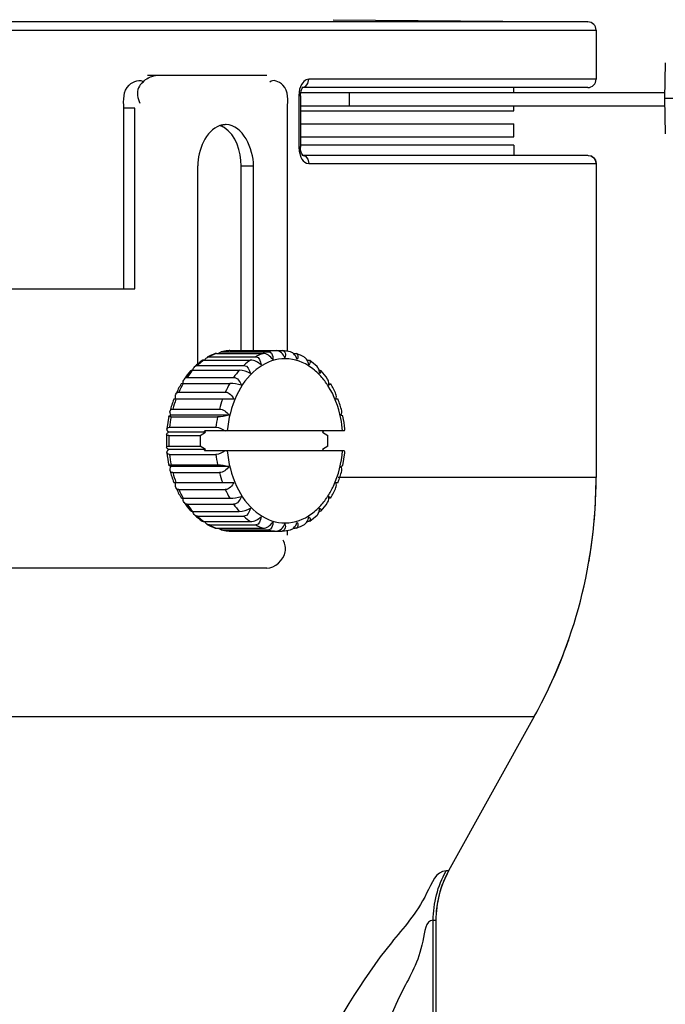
# Paper-space layout 'Sheet' of a CAD drawing. Header units: inches. Extents: x 0.2 to 10.8, y 0.2 to 8.3.
# Tile 251 of 256: x 3.717 to 3.874, y 6.607 to 6.847. Entities that reach past the tile are written whole.
import ezdxf

# ---------------------------------------------------------------- set-up
doc = ezdxf.new("R2010")
doc.units = ezdxf.units.IN
doc.header["$MEASUREMENT"] = 0
doc.layers.get('0').update_dxf_attribs({"lineweight": 5})

psp = doc.layouts.new('Sheet')

# ---------------------------------------------------------------- linework, layer by layer
at = {"color": 0, "linetype": 'ByBlock', "lineweight": -3}
for p, q in [((3.855380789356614, 6.846646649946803), (3.139345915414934, 6.846646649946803)), ((3.793345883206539, 6.847188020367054), (3.855380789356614, 6.846646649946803)), ((3.137363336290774, 6.844646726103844), (3.857363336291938, 6.844646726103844)), ((3.857363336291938, 6.844646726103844), (3.857363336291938, 6.832664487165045)), ((3.874213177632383, 6.836684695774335), (3.874041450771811, 6.828029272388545)), ((3.777183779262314, 6.83362985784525), (3.748164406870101, 6.83362985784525)), ((3.857363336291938, 6.832664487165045), (3.787412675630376, 6.832664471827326)), ((3.785036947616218, 6.829515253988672), (3.784979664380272, 6.828653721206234)), ((3.78547929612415, 6.82942927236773), (3.832342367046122, 6.82942927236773)), ((3.855328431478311, 6.830664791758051), (3.785773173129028, 6.830664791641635)), ((3.785802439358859, 6.83066448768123), (3.786590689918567, 6.830920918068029)), ((3.797363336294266, 6.826229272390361), (3.797363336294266, 6.82942927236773)), ((3.832342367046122, 6.82942927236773), (3.874069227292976, 6.82942927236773)), ((3.837363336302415, 6.82942927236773), (3.837363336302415, 6.830664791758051)), ((3.785381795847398, 6.828653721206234), (3.784979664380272, 6.828653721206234)), ((3.784979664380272, 6.828653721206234), (3.784979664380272, 6.816184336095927)), ((3.785381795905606, 6.828653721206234), (3.785381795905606, 6.816184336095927)), ((4.041513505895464, 6.828029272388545), (3.874041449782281, 6.828029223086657)), ((3.874041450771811, 6.828029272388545), (3.874213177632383, 6.819373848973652)), ((3.74508555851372, 6.82562985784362), (3.742363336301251, 6.82562985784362)), ((3.742363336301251, 6.781629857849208), (3.742363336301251, 6.82562985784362)), ((3.74508555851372, 6.781629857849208), (3.74508555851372, 6.82562985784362)), ((3.782232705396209, 6.766444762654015), (3.782232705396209, 6.82562985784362)), ((3.785381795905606, 6.826229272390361), (3.832412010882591, 6.826229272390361)), ((3.785381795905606, 6.825029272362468), (3.837363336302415, 6.825029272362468)), ((3.832412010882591, 6.826229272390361), (3.87407716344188, 6.826229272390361)), ((3.837363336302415, 6.825029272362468), (3.837363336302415, 6.826229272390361)), ((3.785381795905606, 6.8218292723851), (3.837362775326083, 6.8218292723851)), ((3.837363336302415, 6.818629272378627), (3.837363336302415, 6.8218292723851)), ((3.785381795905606, 6.818629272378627), (3.837363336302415, 6.818629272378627)), ((3.785381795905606, 6.816184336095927), (3.784979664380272, 6.816184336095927)), ((3.784979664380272, 6.816184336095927), (3.785060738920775, 6.815161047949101)), ((3.785060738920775, 6.815161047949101), (3.78549561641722, 6.813718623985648)), ((3.837363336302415, 6.816629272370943), (3.785381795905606, 6.816629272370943)), ((3.785973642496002, 6.814160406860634), (3.785656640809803, 6.814678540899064)), ((3.837363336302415, 6.816629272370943), (3.837363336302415, 6.814160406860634)), ((3.78549561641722, 6.813718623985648), (3.785754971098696, 6.813250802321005)), ((3.785810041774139, 6.814161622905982), (3.786580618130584, 6.813916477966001)), ((3.786005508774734, 6.814160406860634), (3.855287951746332, 6.814160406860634)), ((3.855287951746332, 6.814160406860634), (3.855449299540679, 6.814134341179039)), ((3.855449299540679, 6.814134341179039), (3.856061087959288, 6.81403196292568)), ((3.856061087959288, 6.81403196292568), (3.856582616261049, 6.813708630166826)), ((3.856582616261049, 6.813708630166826), (3.856731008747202, 6.813614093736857)), ((3.760406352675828, 6.7633580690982), (3.760406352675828, 6.811629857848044)), ((3.770949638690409, 6.811629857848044), (3.77398948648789, 6.811629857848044)), ((3.770949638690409, 6.766606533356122), (3.770949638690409, 6.811629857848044)), ((3.77398948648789, 6.766606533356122), (3.77398948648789, 6.811629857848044)), ((3.787419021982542, 6.812161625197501), (3.857357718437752, 6.812161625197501)), ((3.857357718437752, 6.812161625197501), (3.857357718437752, 6.735663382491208)), ((3.249641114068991, 6.781629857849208), (3.74508555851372, 6.781629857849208)), ((3.761925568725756, 6.76429976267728), (3.77323927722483, 6.76429976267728)), ((3.763217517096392, 6.765113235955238), (3.774531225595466, 6.765113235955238)), ((3.764969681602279, 6.765918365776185), (3.776283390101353, 6.765918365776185)), ((3.766118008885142, 6.766305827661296), (3.766352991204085, 6.766334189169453)), ((3.766352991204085, 6.766334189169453), (3.777666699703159, 6.766334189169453)), ((3.768185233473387, 6.766606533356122), (3.768121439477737, 6.766604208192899)), ((3.768185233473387, 6.766606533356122), (3.780913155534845, 6.766606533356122)), ((3.780913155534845, 6.766606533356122), (3.780976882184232, 6.766604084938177)), ((3.783669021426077, 6.765918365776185), (3.784128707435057, 6.765918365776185)), ((3.787023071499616, 6.76429976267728), (3.78717282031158, 6.76429976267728)), ((3.76033005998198, 6.762997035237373), (3.771643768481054, 6.762997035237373)), ((3.757816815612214, 6.760078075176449), (3.769130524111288, 6.760078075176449)), ((3.759185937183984, 6.761821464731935), (3.770499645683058, 6.761821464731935)), ((3.790438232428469, 6.761684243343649), (3.790024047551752, 6.761007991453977)), ((3.756812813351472, 6.75859135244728), (3.756352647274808, 6.758516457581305)), ((3.756870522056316, 6.758591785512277), (3.76818423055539, 6.758591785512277)), ((3.79228586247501, 6.758591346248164), (3.792748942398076, 6.758513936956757)), ((3.769211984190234, 6.754751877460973), (3.754544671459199, 6.754751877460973)), ((3.755787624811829, 6.756483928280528), (3.767101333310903, 6.756483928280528)), ((3.794553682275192, 6.754751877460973), (3.794007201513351, 6.754751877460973)), ((3.754331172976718, 6.752371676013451), (3.765644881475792, 6.752371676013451)), ((3.753350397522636, 6.750600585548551), (3.7528903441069, 6.747536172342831)), ((3.767994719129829, 6.750885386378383), (3.753873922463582, 6.750885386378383)), ((3.753894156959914, 6.750469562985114), (3.765207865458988, 6.750469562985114)), ((3.753511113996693, 6.747921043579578), (3.764824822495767, 6.747921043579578)), ((3.762291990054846, 6.74674547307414), (3.753251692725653, 6.74674547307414)), ((3.753363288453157, 6.745931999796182), (3.761000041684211, 6.745931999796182)), ((3.761000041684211, 6.745931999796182), (3.762291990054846, 6.74674547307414)), ((3.796053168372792, 6.747029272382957), (3.76201578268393, 6.747029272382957)), ((3.762291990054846, 6.74674547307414), (3.76201578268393, 6.747029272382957)), ((3.791042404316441, 6.747029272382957), (3.790766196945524, 6.74674547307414)), ((3.790766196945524, 6.74674547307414), (3.79205814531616, 6.745931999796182)), ((3.753363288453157, 6.743326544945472), (3.761000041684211, 6.743326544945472)), ((3.762291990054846, 6.742513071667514), (3.761000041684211, 6.743326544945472)), ((3.79205814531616, 6.743326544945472), (3.790766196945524, 6.742513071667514)), ((3.762291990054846, 6.742513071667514), (3.753251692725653, 6.742513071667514)), ((3.753511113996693, 6.741337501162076), (3.764824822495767, 6.741337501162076)), ((3.76201578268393, 6.7422292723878), (3.762291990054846, 6.742513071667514)), ((3.796053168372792, 6.7422292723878), (3.76201578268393, 6.7422292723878)), ((3.790766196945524, 6.742513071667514), (3.791042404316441, 6.7422292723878)), ((3.795747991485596, 6.738657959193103), (3.796208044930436, 6.741722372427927)), ((3.753873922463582, 6.738373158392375), (3.75335831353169, 6.738637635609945)), ((3.767994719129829, 6.738373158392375), (3.753873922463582, 6.738373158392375)), ((3.753894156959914, 6.73878898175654), (3.765207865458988, 6.73878898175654)), ((3.795224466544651, 6.738373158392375), (3.795720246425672, 6.738611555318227)), ((3.754331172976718, 6.736886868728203), (3.765644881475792, 6.736886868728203)), ((3.857357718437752, 6.735663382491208), (3.794553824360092, 6.735663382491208)), ((3.754544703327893, 6.734506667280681), (3.769211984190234, 6.734506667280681)), ((3.794007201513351, 6.734506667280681), (3.794553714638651, 6.734506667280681)), ((3.755787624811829, 6.73277461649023), (3.767101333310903, 6.73277461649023)), ((3.756870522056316, 6.730666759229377), (3.76818423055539, 6.730666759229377)), ((3.757816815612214, 6.729180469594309), (3.769130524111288, 6.729180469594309)), ((3.759185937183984, 6.727437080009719), (3.770499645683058, 6.727437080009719)), ((3.76033005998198, 6.726261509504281), (3.771643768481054, 6.726261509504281)), ((3.761925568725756, 6.724958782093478), (3.77323927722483, 6.724958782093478)), ((3.763217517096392, 6.724145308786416), (3.774531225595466, 6.724145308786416)), ((3.787022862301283, 6.724958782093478), (3.78717282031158, 6.724958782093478)), ((3.764969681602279, 6.723340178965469), (3.776283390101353, 6.723340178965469)), ((3.766352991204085, 6.722924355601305), (3.766118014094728, 6.722952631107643)), ((3.766352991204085, 6.722924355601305), (3.777666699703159, 6.722924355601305)), ((3.768121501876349, 6.722654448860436), (3.768185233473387, 6.722652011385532)), ((3.768185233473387, 6.722652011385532), (3.780913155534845, 6.722652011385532)), ((3.780976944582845, 6.722654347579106), (3.780913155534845, 6.722652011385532)), ((3.782232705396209, 6.721629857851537), (3.782232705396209, 6.722813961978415)), ((3.783669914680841, 6.723340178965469), (3.784128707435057, 6.723340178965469)), ((3.855672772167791, 6.715670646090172), (3.855620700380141, 6.715363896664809)), ((3.777183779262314, 6.713629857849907), (3.563363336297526, 6.713629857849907)), ((3.850630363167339, 6.696067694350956), (3.850555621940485, 6.695845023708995)), ((3.850635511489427, 6.696065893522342), (3.850557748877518, 6.69584427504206)), ((3.152408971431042, 6.677486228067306), (3.842311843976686, 6.677486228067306)), ((3.842311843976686, 6.677486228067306), (3.821466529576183, 6.639880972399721)), ((3.821466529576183, 6.639880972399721), (3.820824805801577, 6.639880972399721)), ((3.817721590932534, 6.627857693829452), (3.818357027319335, 6.627857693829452)), ((3.817721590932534, 6.292471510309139), (3.817721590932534, 6.627857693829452)), ((3.818357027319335, 6.627857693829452), (3.818356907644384, 6.292302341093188))]:
    psp.add_line(p, q, dxfattribs=at)
for points in [[(3.785646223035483, 6.831404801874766), (3.785390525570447, 6.830876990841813), (3.785182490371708, 6.830250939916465), (3.785036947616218, 6.829515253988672)], [(3.787412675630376, 6.832664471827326), (3.787097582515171, 6.832630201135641), (3.786802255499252, 6.832534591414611), (3.78651251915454, 6.832376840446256), (3.786221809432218, 6.832146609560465), (3.785930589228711, 6.831828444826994), (3.785646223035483, 6.831404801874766)], [(3.786590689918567, 6.830920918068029), (3.787192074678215, 6.831654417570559), (3.787412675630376, 6.832664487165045)], [(3.785381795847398, 6.828653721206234), (3.785386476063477, 6.828860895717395), (3.785548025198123, 6.829850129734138), (3.785831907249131, 6.830496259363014), (3.785907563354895, 6.830602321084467)], [(3.785656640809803, 6.814678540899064), (3.78544246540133, 6.815445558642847), (3.785381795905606, 6.816184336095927)], [(3.785754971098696, 6.813250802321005), (3.786077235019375, 6.812831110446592), (3.786457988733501, 6.812490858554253), (3.786902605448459, 6.812254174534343), (3.787419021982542, 6.812161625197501)], [(3.786580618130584, 6.813916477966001), (3.787193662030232, 6.813181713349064), (3.787419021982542, 6.812161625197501)], [(3.856731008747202, 6.813614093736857), (3.857195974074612, 6.812949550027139), (3.857357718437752, 6.812161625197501)], [(3.821466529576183, 6.639880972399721), (3.820810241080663, 6.638612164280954), (3.820223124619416, 6.63729560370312)], [(3.820223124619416, 6.63729560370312), (3.819664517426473, 6.63580379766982), (3.819161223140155, 6.634121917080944), (3.818749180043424, 6.632250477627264)], [(3.818749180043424, 6.632250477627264), (3.818464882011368, 6.630168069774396), (3.818357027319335, 6.627857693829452)]]:
    psp.add_lwpolyline(points, dxfattribs=at)
for centre, radius, start, end in [((3.855363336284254, 6.844646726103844), 0.002, 0, 89.49999996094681), ((3.751346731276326, 6.827168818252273), 0.006512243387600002, 116.0839850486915, 117.4338027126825), ((3.855363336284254, 6.832664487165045), 0.002, 269.0000002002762, 0), ((3.855363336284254, 6.812161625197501), 0.002, 0, 69.5403600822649), ((3.769318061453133, 6.753195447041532), 0.0135023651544, 110.190872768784, 119.2551947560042), ((3.769396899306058, 6.753981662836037), 0.0127317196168, 111.726925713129, 119.0356224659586), ((3.769169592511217, 6.754522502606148), 0.0121451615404, 110.2312119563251, 111.6752744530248), ((3.768911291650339, 6.754429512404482), 0.0122005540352, 93.71223900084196, 103.2351154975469), ((3.768893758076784, 6.755595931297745), 0.011033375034, 93.68186726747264, 95.1971572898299), ((3.780670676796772, 6.754061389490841), 0.01264263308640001, 110.3053469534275, 119.0527679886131), ((3.780226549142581, 6.755411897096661), 0.0112182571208, 93.71876858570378, 103.1902987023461), ((3.780187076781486, 6.754429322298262), 0.0122007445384, 76.76498167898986, 86.28777017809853), ((3.779780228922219, 6.753195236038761), 0.0135025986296, 60.74487970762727, 69.80903081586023), ((3.770969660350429, 6.751603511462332), 0.0155888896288, 127.062660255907, 133.0402333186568), ((3.779324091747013, 6.750507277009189), 0.0147878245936, 44.5382521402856, 50.15820817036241), ((3.773551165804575, 6.74913084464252), 0.01916798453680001, 138.5417762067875, 145.1715955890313), ((3.784864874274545, 6.749130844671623), 0.01916798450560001, 138.5417762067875, 145.1715955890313), ((3.776385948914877, 6.746642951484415), 0.02329398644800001, 149.4161260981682, 156.2643403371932), ((3.777122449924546, 6.746855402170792), 0.02340690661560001, 149.9068796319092, 155.7100767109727), ((3.756869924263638, 6.754826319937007), 0.003765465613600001, 89.99090405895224, 90.86903940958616), ((3.788436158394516, 6.746855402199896), 0.02340690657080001, 149.9068796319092, 155.7100767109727), ((3.772712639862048, 6.74664305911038), 0.0232937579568, 23.73561356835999, 30.58388755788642), ((3.77966872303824, 6.74529349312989), 0.02684555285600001, 159.3703834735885, 165.7194644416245), ((3.780741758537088, 6.745365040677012), 0.02732420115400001, 159.9075690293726, 165.1419016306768), ((3.792055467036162, 6.745365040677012), 0.02732420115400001, 159.9075690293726, 165.1419016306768), ((3.769429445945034, 6.745293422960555), 0.02684578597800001, 14.28057296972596, 20.62958617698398), ((3.78343796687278, 6.744726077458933), 0.03009691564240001, 168.9985971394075, 173.906231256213), ((3.794751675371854, 6.744726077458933), 0.03009691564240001, 168.9985971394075, 173.906231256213), ((3.766985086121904, 6.744715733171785), 0.02935874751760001, 5.512792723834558, 11.56306943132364), ((3.783016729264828, 6.744629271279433), 0.03026650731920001, 177.0243072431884, 182.9756864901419), ((3.784435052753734, 6.744629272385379), 0.03109906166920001, 177.5991997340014, 182.4008002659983), ((3.792071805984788, 6.744629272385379), 0.03109906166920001, 177.5991997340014, 182.4008002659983), ((3.760986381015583, 6.744629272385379), 0.03109906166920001, 357.5991997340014, 2.400800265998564), ((3.782113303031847, 6.744542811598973), 0.0293587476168, 185.5127927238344, 191.5630694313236), ((3.78343796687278, 6.744532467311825), 0.03009691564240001, 186.093768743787, 191.0014028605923), ((3.794751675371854, 6.744532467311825), 0.03009691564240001, 186.093768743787, 191.0014028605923), ((3.779668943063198, 6.743965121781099), 0.02684578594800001, 194.2805729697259, 200.6295861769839), ((3.780741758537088, 6.743893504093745), 0.02732420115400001, 194.8580983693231, 200.0924309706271), ((3.792055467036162, 6.743893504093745), 0.02732420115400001, 194.8580983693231, 200.0924309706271), ((3.769429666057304, 6.743965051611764), 0.0268455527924, 339.3703834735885, 345.7194644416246), ((3.737363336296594, 6.735663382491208), 0.12, 330.9999998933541, 0), ((3.737079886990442, 6.735686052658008), 0.1202778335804, 350.420234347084, 359.9892006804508), ((3.776385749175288, 6.742615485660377), 0.0232937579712, 203.73561356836, 210.5838875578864), ((3.772712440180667, 6.742615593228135), 0.02329398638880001, 329.4161260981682, 336.2643403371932), ((3.777122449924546, 6.742403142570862), 0.02340690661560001, 204.2899232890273, 210.0931203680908), ((3.756869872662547, 6.733934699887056), 0.003267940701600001, 268.9977903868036, 270.0113854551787), ((3.788436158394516, 6.742403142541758), 0.02340690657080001, 204.2899232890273, 210.0931203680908), ((3.773551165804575, 6.740127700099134), 0.01916798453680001, 214.8284044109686, 221.4582237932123), ((3.784864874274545, 6.740127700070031), 0.01916798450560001, 214.8284044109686, 221.4582237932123), ((3.779324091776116, 6.738751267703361), 0.0147878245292, 309.8417918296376, 315.4617478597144), ((3.770969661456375, 6.737655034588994), 0.015588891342, 226.9597669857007, 232.9373257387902), ((3.769318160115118, 6.736063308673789), 0.013502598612, 240.7448797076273, 249.8090308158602), ((3.769396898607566, 6.735276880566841), 0.0127317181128, 240.9643771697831, 248.273096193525), ((3.780670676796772, 6.735197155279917), 0.01264263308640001, 240.9472320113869, 249.6946530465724), ((3.779780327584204, 6.736063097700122), 0.0135023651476, 290.1908727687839, 299.2551947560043), ((3.769169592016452, 6.734736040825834), 0.0121451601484, 248.3247485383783, 249.7687884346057), ((3.768911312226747, 6.734829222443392), 0.0122007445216, 256.7649816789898, 266.2877701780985), ((3.76889376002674, 6.733662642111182), 0.0110334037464, 264.7948486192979, 266.3181323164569), ((3.780226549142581, 6.733846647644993), 0.0112182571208, 256.8097012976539, 266.2812314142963), ((3.780187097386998, 6.734829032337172), 0.0122005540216, 273.7122390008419, 283.2351154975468), ((3.737036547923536, 6.735803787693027), 0.120348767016, 331.0156103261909, 340.6079091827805), ((3.843163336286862, 6.627857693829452), 0.02480000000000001, 150.9999998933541, 180)]:
    psp.add_arc(centre, radius, start, end, dxfattribs=at)
for points, knots in [([(3.742363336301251, 6.82562985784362), (3.742363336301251, 6.827564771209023), (3.741951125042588, 6.831181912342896), (3.746430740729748, 6.832849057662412), (3.747270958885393, 6.831977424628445)], [0, 0, 0, 0, 0.6151215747, 1, 1, 1, 1]), ([(3.748346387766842, 6.832948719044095), (3.747362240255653, 6.832437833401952), (3.7453338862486, 6.830733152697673), (3.745697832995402, 6.827951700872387), (3.746292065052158, 6.826843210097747)], [0, 0, 0, 0, 0.4685472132, 1, 1, 1, 1]), ([(3.750887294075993, 6.83362985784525), (3.750495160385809, 6.83362985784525), (3.74966320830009, 6.833503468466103), (3.748878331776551, 6.833211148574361), (3.748483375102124, 6.833017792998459)], [0, 0, 0, 0, 0.4713823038, 1, 1, 1, 1]), ([(3.782232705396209, 6.82562985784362), (3.782232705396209, 6.827549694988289), (3.782959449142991, 6.830984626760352), (3.778651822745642, 6.832788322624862), (3.777935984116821, 6.831978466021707)], [0, 0, 0, 0, 0.6397936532, 1, 1, 1, 1]), ([(3.766322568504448, 6.82152634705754), (3.766233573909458, 6.821507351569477), (3.766055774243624, 6.821464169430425), (3.765880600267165, 6.821411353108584), (3.765793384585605, 6.821382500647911)], [0, 0, 0, 0, 0.4976349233, 1, 1, 1, 1]), ([(3.766045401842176, 6.821295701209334), (3.766006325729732, 6.821311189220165), (3.765927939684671, 6.821341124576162), (3.765848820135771, 6.821369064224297), (3.765809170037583, 6.821382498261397)], [0, 0, 0, 0, 0.5010099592, 1, 1, 1, 1]), ([(3.76640219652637, 6.821138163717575), (3.766343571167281, 6.821166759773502), (3.766225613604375, 6.821221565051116), (3.76610564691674, 6.821271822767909), (3.766045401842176, 6.821295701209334)], [0, 0, 0, 0, 0.5016269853, 1, 1, 1, 1]), ([(3.766588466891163, 6.821575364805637), (3.766544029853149, 6.821568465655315), (3.766455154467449, 6.821553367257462), (3.76636673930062, 6.821535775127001), (3.766322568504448, 6.82152634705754)], [0, 0, 0, 0, 0.4989107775, 1, 1, 1, 1]), ([(3.766803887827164, 6.820920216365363), (3.766738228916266, 6.820959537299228), (3.766605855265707, 6.821035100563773), (3.766470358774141, 6.821104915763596), (3.76640219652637, 6.821138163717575)], [0, 0, 0, 0, 0.5022766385, 1, 1, 1, 1]), ([(3.767297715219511, 6.821630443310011), (3.767179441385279, 6.821630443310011), (3.766942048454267, 6.821621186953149), (3.766706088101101, 6.821593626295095), (3.766588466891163, 6.821575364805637)], [0, 0, 0, 0, 0.4984059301, 1, 1, 1, 1]), ([(3.761925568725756, 6.76429976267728), (3.761836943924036, 6.76429976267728), (3.761675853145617, 6.764285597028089), (3.761522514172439, 6.76422595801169), (3.761463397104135, 6.764185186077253)], [0, 0, 0, 0, 0.5523918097, 1, 1, 1, 1]), ([(3.761925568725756, 6.76429976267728), (3.761866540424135, 6.764257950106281), (3.761748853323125, 6.764173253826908), (3.761632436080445, 6.764086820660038), (3.761574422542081, 6.764043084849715)], [0, 0, 0, 0, 0.4989115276, 1, 1, 1, 1]), ([(3.762073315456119, 6.764302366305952), (3.762159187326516, 6.764439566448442), (3.762350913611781, 6.764687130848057), (3.762594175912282, 6.764887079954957), (3.762722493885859, 6.764962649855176)], [0, 0, 0, 0, 0.5208195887, 1, 1, 1, 1]), ([(3.762722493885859, 6.764962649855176), (3.762800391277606, 6.765008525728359), (3.762959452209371, 6.765082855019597), (3.763133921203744, 6.765113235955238), (3.763217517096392, 6.765113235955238)], [0, 0, 0, 0, 0.5195592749, 1, 1, 1, 1]), ([(3.764969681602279, 6.765918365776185), (3.76491466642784, 6.765918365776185), (3.764808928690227, 6.765910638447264), (3.764705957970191, 6.765884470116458), (3.764658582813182, 6.765866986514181)], [0, 0, 0, 0, 0.5214040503, 1, 1, 1, 1]), ([(3.765431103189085, 6.765911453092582), (3.765536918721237, 6.76600269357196), (3.765751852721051, 6.7661597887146), (3.765996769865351, 6.766269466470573), (3.76611769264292, 6.766301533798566)], [0, 0, 0, 0, 0.527599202, 1, 1, 1, 1]), ([(3.767059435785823, 6.766476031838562), (3.766941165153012, 6.766456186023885), (3.766704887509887, 6.766412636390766), (3.766470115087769, 6.766361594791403), (3.766352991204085, 6.766334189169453)], [0, 0, 0, 0, 0.499243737, 1, 1, 1, 1]), ([(3.767893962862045, 6.766583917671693), (3.767754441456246, 6.766571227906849), (3.767475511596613, 6.766540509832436), (3.767197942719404, 6.766499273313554), (3.767059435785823, 6.766476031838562)], [0, 0, 0, 0, 0.4993833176, 1, 1, 1, 1]), ([(3.787323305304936, 6.762930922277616), (3.785444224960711, 6.76410194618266), (3.780759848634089, 6.765430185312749), (3.773861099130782, 6.762259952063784), (3.769209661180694, 6.7555856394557), (3.767834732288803, 6.750005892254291), (3.767580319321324, 6.747029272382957)], [0, 0, 0, 0, 0.2191724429, 0.4431800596, 0.7042719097, 1, 1, 1, 1]), ([(3.777666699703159, 6.766334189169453), (3.778184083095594, 6.766334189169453), (3.778746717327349, 6.765384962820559), (3.778668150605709, 6.76466457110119), (3.778633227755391, 6.764432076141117)], [0, 0, 0, 0, 0.687564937, 1, 1, 1, 1]), ([(3.780977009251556, 6.766604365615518), (3.781272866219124, 6.766584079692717), (3.781914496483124, 6.76599852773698), (3.781729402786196, 6.765247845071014), (3.781609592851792, 6.764874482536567)], [0, 0, 0, 0, 0.4306172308, 1, 1, 1, 1]), ([(3.783666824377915, 6.765912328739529), (3.783561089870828, 6.766003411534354), (3.783346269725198, 6.766160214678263), (3.783101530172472, 6.766269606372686), (3.782980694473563, 6.766301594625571)], [0, 0, 0, 0, 0.5275139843, 1, 1, 1, 1]), ([(3.784128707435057, 6.765918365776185), (3.784183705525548, 6.765918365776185), (3.784289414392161, 6.76591060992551), (3.78439233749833, 6.765884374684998), (3.784439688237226, 6.765866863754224)], [0, 0, 0, 0, 0.521392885, 1, 1, 1, 1]), ([(3.787025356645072, 6.764302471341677), (3.786939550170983, 6.76443975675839), (3.786747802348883, 6.764687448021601), (3.786504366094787, 6.76488735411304), (3.786375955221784, 6.764962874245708)], [0, 0, 0, 0, 0.520785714, 1, 1, 1, 1]), ([(3.78717282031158, 6.76429976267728), (3.787261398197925, 6.76429976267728), (3.78742244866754, 6.764285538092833), (3.787575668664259, 6.764225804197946), (3.7876347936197, 6.764185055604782)], [0, 0, 0, 0, 0.5522841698, 1, 1, 1, 1]), ([(3.759174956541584, 6.761827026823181), (3.759220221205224, 6.761997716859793), (3.759341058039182, 6.762318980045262), (3.759549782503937, 6.76259496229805), (3.759668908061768, 6.762706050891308)], [0, 0, 0, 0, 0.5201851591, 1, 1, 1, 1]), ([(3.759668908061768, 6.762706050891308), (3.759761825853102, 6.762792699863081), (3.759965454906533, 6.762937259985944), (3.76021202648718, 6.762997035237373), (3.76033005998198, 6.762997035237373)], [0, 0, 0, 0, 0.5183951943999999, 1, 1, 1, 1]), ([(3.789925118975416, 6.761822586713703), (3.789879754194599, 6.761993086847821), (3.789755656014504, 6.762313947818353), (3.789546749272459, 6.762590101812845), (3.789427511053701, 6.762702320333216)], [0, 0, 0, 0, 0.5186554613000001, 1, 1, 1, 1]), ([(3.757094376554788, 6.7596627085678), (3.757179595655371, 6.759782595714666), (3.75738795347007, 6.759992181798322), (3.757677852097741, 6.760078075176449), (3.757816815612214, 6.760078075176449)], [0, 0, 0, 0, 0.5142030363, 1, 1, 1, 1]), ([(3.759185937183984, 6.761821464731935), (3.759074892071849, 6.761821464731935), (3.758892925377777, 6.761809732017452), (3.758708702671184, 6.761738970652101), (3.758660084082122, 6.761684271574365)], [0, 0, 0, 0, 0.6027587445, 1, 1, 1, 1]), ([(3.789923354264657, 6.761821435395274), (3.790031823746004, 6.761820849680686), (3.790210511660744, 6.761808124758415), (3.790389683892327, 6.761737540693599), (3.790438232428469, 6.761684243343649)], [0, 0, 0, 0, 0.6007306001, 1, 1, 1, 1]), ([(3.790024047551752, 6.761007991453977), (3.790023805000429, 6.76114678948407), (3.790009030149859, 6.761421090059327), (3.789959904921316, 6.761691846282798), (3.789925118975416, 6.761822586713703)], [0, 0, 0, 0, 0.5064016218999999, 1, 1, 1, 1]), ([(3.792087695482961, 6.758077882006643), (3.792027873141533, 6.758171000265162), (3.791906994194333, 6.75835563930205), (3.791782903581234, 6.758538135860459), (3.791720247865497, 6.758628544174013)], [0, 0, 0, 0, 0.5015433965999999, 1, 1, 1, 1]), ([(3.795660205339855, 6.747029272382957), (3.795573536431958, 6.748043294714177), (3.795033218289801, 6.751895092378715), (3.793640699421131, 6.755660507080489), (3.792087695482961, 6.758077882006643)], [0, 0, 0, 0, 0.2615598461, 1, 1, 1, 1]), ([(3.792248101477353, 6.758175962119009), (3.792258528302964, 6.758245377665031), (3.792275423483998, 6.758383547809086), (3.792283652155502, 6.758522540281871), (3.792285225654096, 6.758591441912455)], [0, 0, 0, 0, 0.5045814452, 1, 1, 1, 1]), ([(3.792765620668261, 6.758494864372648), (3.792795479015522, 6.758441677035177), (3.792539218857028, 6.758264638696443), (3.792387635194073, 6.758223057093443), (3.792248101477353, 6.758175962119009)], [0, 0, 0, 0, 0.2928767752, 1, 1, 1, 1]), ([(3.755072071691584, 6.756010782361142), (3.755136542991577, 6.756145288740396), (3.75533096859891, 6.756393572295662), (3.755638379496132, 6.756483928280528), (3.755787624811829, 6.756483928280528)], [0, 0, 0, 0, 0.4998559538, 1, 1, 1, 1]), ([(3.753654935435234, 6.75191410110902), (3.75369279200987, 6.752044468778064), (3.753874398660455, 6.752303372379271), (3.754178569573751, 6.752371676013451), (3.754331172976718, 6.752371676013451)], [0, 0, 0, 0, 0.470781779, 1, 1, 1, 1]), ([(3.753894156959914, 6.750469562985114), (3.753754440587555, 6.750469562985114), (3.753607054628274, 6.750448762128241), (3.753340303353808, 6.750550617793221), (3.75335356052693, 6.750601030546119)], [0, 0, 0, 0, 0.7282844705, 1, 1, 1, 1]), ([(3.75335356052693, 6.750601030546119), (3.753370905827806, 6.75066698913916), (3.753579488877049, 6.750771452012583), (3.753749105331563, 6.750843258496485), (3.753873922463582, 6.750885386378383)], [0, 0, 0, 0, 0.3411147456, 1, 1, 1, 1]), ([(3.753873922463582, 6.750885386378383), (3.75378108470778, 6.751058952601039), (3.753638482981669, 6.751387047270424), (3.753610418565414, 6.751760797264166), (3.753654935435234, 6.75191410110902)], [0, 0, 0, 0, 0.5521761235, 1, 1, 1, 1]), ([(3.795224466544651, 6.750885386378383), (3.795317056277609, 6.751058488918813), (3.795462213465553, 6.75138523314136), (3.795485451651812, 6.751759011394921), (3.79543970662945, 6.751911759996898)], [0, 0, 0, 0, 0.5518015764, 1, 1, 1, 1]), ([(3.795747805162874, 6.750600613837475), (3.79573271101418, 6.750667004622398), (3.795518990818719, 6.750771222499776), (3.795350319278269, 6.750842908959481), (3.795224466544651, 6.750885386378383)], [0, 0, 0, 0, 0.3388783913, 1, 1, 1, 1]), ([(3.753251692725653, 6.74674547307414), (3.753143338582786, 6.746873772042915), (3.752966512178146, 6.74710702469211), (3.752879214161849, 6.747408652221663), (3.752898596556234, 6.747532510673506)], [0, 0, 0, 0, 0.5725651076, 1, 1, 1, 1]), ([(3.752898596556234, 6.747532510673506), (3.752915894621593, 6.747643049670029), (3.753085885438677, 6.747883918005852), (3.753363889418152, 6.747921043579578), (3.753511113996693, 6.747921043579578)], [0, 0, 0, 0, 0.4318041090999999, 1, 1, 1, 1]), ([(3.796053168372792, 6.747029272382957), (3.796104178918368, 6.747113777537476), (3.796185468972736, 6.747274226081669), (3.796217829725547, 6.747456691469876), (3.796208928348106, 6.747536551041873)], [0, 0, 0, 0, 0.5512490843, 1, 1, 1, 1]), ([(3.753363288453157, 6.745931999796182), (3.75321720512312, 6.745931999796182), (3.752983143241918, 6.745916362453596), (3.752787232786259, 6.746121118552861), (3.752793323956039, 6.746201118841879)], [0, 0, 0, 0, 0.6454861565, 1, 1, 1, 1]), ([(3.752793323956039, 6.746201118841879), (3.752800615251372, 6.746296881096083), (3.7529499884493, 6.746511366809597), (3.753133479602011, 6.746661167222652), (3.753251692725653, 6.74674547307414)], [0, 0, 0, 0, 0.3981152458, 1, 1, 1, 1]), ([(3.753251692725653, 6.742513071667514), (3.753132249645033, 6.742598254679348), (3.752946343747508, 6.74273967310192), (3.752796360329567, 6.742961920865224), (3.75279954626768, 6.743055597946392)], [0, 0, 0, 0, 0.6101642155, 1, 1, 1, 1]), ([(3.75279954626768, 6.743055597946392), (3.752802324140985, 6.743137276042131), (3.752992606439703, 6.743327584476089), (3.753222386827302, 6.743326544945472), (3.753363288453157, 6.743326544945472)], [0, 0, 0, 0, 0.3670953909, 1, 1, 1, 1]), ([(3.752892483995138, 6.741723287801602), (3.752882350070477, 6.741849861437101), (3.752974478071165, 6.742145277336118), (3.75314400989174, 6.742385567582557), (3.753251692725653, 6.742513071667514)], [0, 0, 0, 0, 0.4320905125, 1, 1, 1, 1]), ([(3.753511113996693, 6.741337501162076), (3.753359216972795, 6.741337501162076), (3.753074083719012, 6.741359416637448), (3.752901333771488, 6.74161275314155), (3.752892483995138, 6.741723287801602)], [0, 0, 0, 0, 0.5780269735, 1, 1, 1, 1]), ([(3.767580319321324, 6.7422292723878), (3.767834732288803, 6.739252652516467), (3.769209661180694, 6.733672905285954), (3.773861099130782, 6.72699859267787), (3.780759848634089, 6.723828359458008), (3.785444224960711, 6.725156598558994), (3.787323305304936, 6.726327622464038)], [0, 0, 0, 0, 0.2957280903, 0.5568199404, 0.7808275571, 1, 1, 1, 1]), ([(3.792087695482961, 6.731180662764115), (3.792588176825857, 6.731959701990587), (3.794455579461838, 6.735384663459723), (3.79540759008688, 6.739273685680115), (3.795660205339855, 6.7422292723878)], [0, 0, 0, 0, 0.2378920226, 1, 1, 1, 1]), ([(3.796207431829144, 6.741722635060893), (3.796214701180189, 6.741802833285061), (3.796183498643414, 6.741984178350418), (3.796103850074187, 6.74214531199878), (3.796053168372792, 6.7422292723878)], [0, 0, 0, 0, 0.4508833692, 1, 1, 1, 1]), ([(3.753352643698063, 6.738657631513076), (3.753348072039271, 6.73871233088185), (3.753604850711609, 6.738795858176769), (3.753757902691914, 6.73878898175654), (3.753894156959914, 6.73878898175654)], [0, 0, 0, 0, 0.2871656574, 1, 1, 1, 1]), ([(3.75365522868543, 6.737344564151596), (3.753617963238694, 6.737500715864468), (3.753646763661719, 6.737869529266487), (3.753781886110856, 6.738201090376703), (3.753873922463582, 6.738373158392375)], [0, 0, 0, 0, 0.451360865, 1, 1, 1, 1]), ([(3.795445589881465, 6.737343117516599), (3.795484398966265, 6.737498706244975), (3.795454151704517, 6.737869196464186), (3.795316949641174, 6.738200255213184), (3.795224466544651, 6.738373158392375)], [0, 0, 0, 0, 0.4498829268, 1, 1, 1, 1]), ([(3.754331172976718, 6.736886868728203), (3.754176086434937, 6.736886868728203), (3.75386539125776, 6.736942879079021), (3.753686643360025, 6.737212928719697), (3.75365522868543, 6.737344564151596)], [0, 0, 0, 0, 0.5340103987, 1, 1, 1, 1]), ([(3.755787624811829, 6.73277461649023), (3.755635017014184, 6.73277461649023), (3.755322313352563, 6.73285079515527), (3.755121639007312, 6.733103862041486), (3.755063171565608, 6.733240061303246)], [0, 0, 0, 0, 0.5072956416, 1, 1, 1, 1]), ([(3.756347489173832, 6.730766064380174), (3.756379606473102, 6.730722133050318), (3.756554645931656, 6.730680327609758), (3.756706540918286, 6.730669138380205), (3.756812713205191, 6.730667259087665)], [0, 0, 0, 0, 0.3388334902, 1, 1, 1, 1]), ([(3.791720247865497, 6.730630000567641), (3.791782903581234, 6.730720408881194), (3.791906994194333, 6.730902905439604), (3.792027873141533, 6.731087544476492), (3.792087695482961, 6.731180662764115)], [0, 0, 0, 0, 0.4984566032, 1, 1, 1, 1]), ([(3.792281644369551, 6.730668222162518), (3.792280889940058, 6.730737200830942), (3.792274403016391, 6.730875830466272), (3.792258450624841, 6.731013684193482), (3.792248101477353, 6.731082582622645)], [0, 0, 0, 0, 0.4975169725, 1, 1, 1, 1]), ([(3.792248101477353, 6.731082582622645), (3.792388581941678, 6.731035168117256), (3.792545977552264, 6.731013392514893), (3.792785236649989, 6.730812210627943), (3.792751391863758, 6.730765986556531)], [0, 0, 0, 0, 0.7212931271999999, 1, 1, 1, 1]), ([(3.792751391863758, 6.730765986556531), (3.792719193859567, 6.73072201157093), (3.792543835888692, 6.730680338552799), (3.792391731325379, 6.730669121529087), (3.792285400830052, 6.730667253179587)], [0, 0, 0, 0, 0.3388412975, 1, 1, 1, 1]), ([(3.757816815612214, 6.729180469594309), (3.757675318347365, 6.729180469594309), (3.757382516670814, 6.729254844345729), (3.757166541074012, 6.729463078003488), (3.757084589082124, 6.729583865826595)], [0, 0, 0, 0, 0.4922287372, 1, 1, 1, 1]), ([(3.758676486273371, 6.727580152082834), (3.758724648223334, 6.727528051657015), (3.758894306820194, 6.727451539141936), (3.759070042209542, 6.727437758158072), (3.759175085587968, 6.727437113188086)], [0, 0, 0, 0, 0.4031387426, 1, 1, 1, 1]), ([(3.759664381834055, 6.726543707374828), (3.759547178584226, 6.726654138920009), (3.759347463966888, 6.726938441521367), (3.759228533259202, 6.727259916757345), (3.759181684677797, 6.727432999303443)], [0, 0, 0, 0, 0.4731484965, 1, 1, 1, 1]), ([(3.76033005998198, 6.726261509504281), (3.760210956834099, 6.726261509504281), (3.759963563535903, 6.726315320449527), (3.759756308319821, 6.726457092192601), (3.759664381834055, 6.726543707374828)], [0, 0, 0, 0, 0.4853290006, 1, 1, 1, 1]), ([(3.78743224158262, 6.726134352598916), (3.787582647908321, 6.725956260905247), (3.787868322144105, 6.725642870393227), (3.787749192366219, 6.725174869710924), (3.787622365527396, 6.725081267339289)], [0, 0, 0, 0, 0.5965862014, 1, 1, 1, 1]), ([(3.789433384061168, 6.726544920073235), (3.789551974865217, 6.726655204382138), (3.7897555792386, 6.726938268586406), (3.789873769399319, 6.727261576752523), (3.789919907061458, 6.727434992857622)], [0, 0, 0, 0, 0.4743654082, 1, 1, 1, 1]), ([(3.790424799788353, 6.727579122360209), (3.790375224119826, 6.727526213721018), (3.790200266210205, 6.727449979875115), (3.790020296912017, 6.727437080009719), (3.789912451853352, 6.727437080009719)], [0, 0, 0, 0, 0.4020259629, 1, 1, 1, 1]), ([(3.789919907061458, 6.727434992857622), (3.789954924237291, 6.727566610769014), (3.790006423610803, 6.727837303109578), (3.790023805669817, 6.728112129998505), (3.790024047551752, 6.728250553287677)], [0, 0, 0, 0, 0.4959452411, 1, 1, 1, 1]), ([(3.790024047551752, 6.728250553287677), (3.790172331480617, 6.728144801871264), (3.790425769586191, 6.728010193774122), (3.79049257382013, 6.72765145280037), (3.790424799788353, 6.727579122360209)], [0, 0, 0, 0, 0.6475710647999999, 1, 1, 1, 1]), ([(3.761476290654, 6.725081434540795), (3.761533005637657, 6.7250394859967), (3.761680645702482, 6.724974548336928), (3.761838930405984, 6.724958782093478), (3.761925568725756, 6.724958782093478)], [0, 0, 0, 0, 0.4487990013, 1, 1, 1, 1]), ([(3.761574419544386, 6.725215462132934), (3.76163243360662, 6.725171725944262), (3.76174885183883, 6.725085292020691), (3.761866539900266, 6.725000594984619), (3.761925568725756, 6.724958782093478)], [0, 0, 0, 0, 0.5010884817, 1, 1, 1, 1]), ([(3.762719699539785, 6.72428419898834), (3.762589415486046, 6.724356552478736), (3.762341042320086, 6.724557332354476), (3.762156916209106, 6.724814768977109), (3.762073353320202, 6.724956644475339)], [0, 0, 0, 0, 0.4750882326, 1, 1, 1, 1]), ([(3.763217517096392, 6.724145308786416), (3.763133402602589, 6.724145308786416), (3.762959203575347, 6.724171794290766), (3.762797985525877, 6.724240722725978), (3.762719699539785, 6.72428419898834)], [0, 0, 0, 0, 0.4843555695, 1, 1, 1, 1]), ([(3.781609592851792, 6.724384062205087), (3.781673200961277, 6.724185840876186), (3.781874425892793, 6.723575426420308), (3.781425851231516, 6.722689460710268), (3.780976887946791, 6.722654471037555)], [0, 0, 0, 0, 0.3161374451, 1, 1, 1, 1]), ([(3.786378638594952, 6.724284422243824), (3.786508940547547, 6.724356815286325), (3.786757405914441, 6.724557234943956), (3.786941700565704, 6.724814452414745), (3.787025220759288, 6.724956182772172)], [0, 0, 0, 0, 0.4753689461, 1, 1, 1, 1]), ([(3.787622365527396, 6.725081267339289), (3.787565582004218, 6.725039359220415), (3.78741783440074, 6.724974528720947), (3.787259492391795, 6.724958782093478), (3.78717282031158, 6.724958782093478)], [0, 0, 0, 0, 0.4488117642, 1, 1, 1, 1]), ([(3.764663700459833, 6.723397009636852), (3.764709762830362, 6.72337799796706), (3.764810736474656, 6.723348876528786), (3.764915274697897, 6.723340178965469), (3.764969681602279, 6.723340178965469)], [0, 0, 0, 0, 0.4780534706, 1, 1, 1, 1]), ([(3.766117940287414, 6.722953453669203), (3.765995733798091, 6.722982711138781), (3.765747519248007, 6.723085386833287), (3.765531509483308, 6.723242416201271), (3.765427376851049, 6.723334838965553)], [0, 0, 0, 0, 0.4743817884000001, 1, 1, 1, 1]), ([(3.766352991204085, 6.722924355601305), (3.766470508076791, 6.722896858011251), (3.766706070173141, 6.722845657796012), (3.766943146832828, 6.722802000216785), (3.767061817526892, 6.722782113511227)], [0, 0, 0, 0, 0.5007584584, 1, 1, 1, 1]), ([(3.767061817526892, 6.722782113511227), (3.767199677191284, 6.722759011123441), (3.767475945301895, 6.722718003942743), (3.767753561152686, 6.722687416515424), (3.767892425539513, 6.722674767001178)], [0, 0, 0, 0, 0.500613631, 1, 1, 1, 1]), ([(3.782980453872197, 6.722953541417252), (3.783102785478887, 6.722982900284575), (3.783351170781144, 6.723085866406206), (3.78356748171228, 6.723242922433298), (3.783671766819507, 6.723335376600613)], [0, 0, 0, 0, 0.4744284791, 1, 1, 1, 1]), ([(3.784434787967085, 6.723396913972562), (3.784388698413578, 6.723377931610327), (3.784287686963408, 6.72334886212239), (3.78418312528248, 6.723340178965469), (3.784128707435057, 6.723340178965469)], [0, 0, 0, 0, 0.4780731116, 1, 1, 1, 1]), ([(3.777183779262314, 6.713629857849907), (3.779186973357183, 6.713629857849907), (3.782406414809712, 6.716490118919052), (3.78160015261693, 6.719548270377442), (3.781200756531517, 6.720416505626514)], [0, 0, 0, 0, 0.6770092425, 1, 1, 1, 1]), ([(3.820824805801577, 6.639880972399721), (3.818429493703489, 6.639880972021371), (3.815098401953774, 6.63091211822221), (3.802738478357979, 6.617962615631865), (3.793955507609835, 6.602091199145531), (3.787483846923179, 6.591731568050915)], [0, 0, 0, 0, 0.1225759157, 0.3749226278, 1, 1, 1, 1]), ([(3.817721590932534, 6.627857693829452), (3.817721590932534, 6.629944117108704), (3.818251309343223, 6.634133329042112), (3.819815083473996, 6.638055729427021), (3.820824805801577, 6.639880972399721)], [0, 0, 0, 0, 0.5000606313, 1, 1, 1, 1]), ([(3.817721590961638, 6.627859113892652), (3.815824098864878, 6.627859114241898), (3.815064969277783, 6.618903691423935), (3.806782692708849, 6.606306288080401), (3.802374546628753, 6.590159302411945), (3.798660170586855, 6.579709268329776)], [0, 0, 0, 0, 0.1098567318, 0.3579055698, 1, 1, 1, 1])]:
    psp.add_open_spline(points, degree=3, knots=knots, dxfattribs=at)
for points in [[(3.765793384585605, 6.821382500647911), (3.762267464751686, 6.820216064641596), (3.760406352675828, 6.815343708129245), (3.760406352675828, 6.811629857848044)], [(3.770949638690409, 6.811629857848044), (3.770949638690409, 6.815020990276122), (3.769713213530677, 6.819177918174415), (3.766803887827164, 6.820920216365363)], [(3.77398948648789, 6.811629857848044), (3.77398948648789, 6.815640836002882), (3.771308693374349, 6.821630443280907), (3.767297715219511, 6.821630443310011)], [(3.77323927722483, 6.76429976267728), (3.772679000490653, 6.763902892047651), (3.772145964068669, 6.763465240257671), (3.771643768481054, 6.762997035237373)], [(3.775786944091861, 6.763124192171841), (3.775094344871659, 6.76375271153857), (3.774174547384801, 6.76429976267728), (3.77323927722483, 6.76429976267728)], [(3.774531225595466, 6.765113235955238), (3.775315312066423, 6.765113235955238), (3.775785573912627, 6.763908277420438), (3.775786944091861, 6.763124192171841)], [(3.778633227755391, 6.764432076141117), (3.778082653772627, 6.765177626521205), (3.777210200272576, 6.765918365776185), (3.776283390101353, 6.765918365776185)], [(3.781609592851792, 6.764874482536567), (3.781205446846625, 6.765689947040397), (3.780409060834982, 6.766606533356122), (3.779498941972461, 6.766606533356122)], [(3.784585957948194, 6.764432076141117), (3.78441433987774, 6.764986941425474), (3.784106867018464, 6.765533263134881), (3.783666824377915, 6.765912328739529)], [(3.784439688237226, 6.765866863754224), (3.784890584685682, 6.765700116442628), (3.784812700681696, 6.764855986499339), (3.784585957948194, 6.764432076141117)], [(3.78743224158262, 6.763124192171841), (3.787370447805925, 6.763535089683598), (3.787245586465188, 6.7639501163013), (3.787025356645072, 6.764302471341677)], [(3.761462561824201, 6.764185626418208), (3.760828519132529, 6.763741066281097), (3.760227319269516, 6.763246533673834), (3.759664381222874, 6.762714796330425)], [(3.771643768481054, 6.762997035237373), (3.772484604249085, 6.762997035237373), (3.773070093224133, 6.76183947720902), (3.773195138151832, 6.761007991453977)], [(3.788798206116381, 6.761861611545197), (3.788331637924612, 6.762250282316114), (3.787838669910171, 6.762609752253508), (3.787323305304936, 6.762930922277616)], [(3.7876347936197, 6.764185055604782), (3.787931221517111, 6.763980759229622), (3.787664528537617, 6.763399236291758), (3.78743224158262, 6.763124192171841)], [(3.789434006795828, 6.762714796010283), (3.788871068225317, 6.76324653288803), (3.788269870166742, 6.763741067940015), (3.787635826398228, 6.764185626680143)], [(3.756813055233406, 6.758594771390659), (3.756805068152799, 6.758962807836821), (3.75688109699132, 6.759362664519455), (3.757094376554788, 6.7596627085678)], [(3.758660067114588, 6.76168425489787), (3.758091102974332, 6.761051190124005), (3.75756547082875, 6.760377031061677), (3.757084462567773, 6.759674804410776)], [(3.769130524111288, 6.760078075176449), (3.770012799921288, 6.760078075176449), (3.770710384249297, 6.759018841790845), (3.770971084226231, 6.758175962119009)], [(3.773195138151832, 6.761007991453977), (3.772377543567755, 6.761468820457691), (3.771438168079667, 6.761821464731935), (3.770499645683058, 6.761821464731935)], [(3.791720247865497, 6.758628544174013), (3.791166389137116, 6.75942772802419), (3.790547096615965, 6.760186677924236), (3.789864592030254, 6.760879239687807)], [(3.792013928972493, 6.759674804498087), (3.791532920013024, 6.760377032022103), (3.791007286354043, 6.76105119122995), (3.79043832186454, 6.761684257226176)], [(3.792285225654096, 6.758591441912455), (3.79229365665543, 6.758960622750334), (3.79221834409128, 6.75936214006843), (3.792004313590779, 6.759663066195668)], [(3.770971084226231, 6.758175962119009), (3.770064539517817, 6.758421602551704), (3.769123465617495, 6.758591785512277), (3.76818423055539, 6.758591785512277)], [(3.755091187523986, 6.754751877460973), (3.754962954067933, 6.755151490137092), (3.754890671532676, 6.755632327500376), (3.755072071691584, 6.756010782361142)], [(3.767101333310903, 6.756483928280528), (3.768011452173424, 6.756483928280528), (3.768807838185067, 6.755567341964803), (3.769211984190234, 6.754751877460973)], [(3.794007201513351, 6.754751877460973), (3.794135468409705, 6.755151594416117), (3.794208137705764, 6.75563255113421), (3.794026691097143, 6.756011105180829)], [(3.765644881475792, 6.752371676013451), (3.766571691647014, 6.752371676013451), (3.767444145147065, 6.751630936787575), (3.767994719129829, 6.750885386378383)], [(3.767994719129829, 6.750885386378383), (3.767088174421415, 6.750639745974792), (3.766147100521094, 6.750469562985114), (3.765207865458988, 6.750469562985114)], [(3.764824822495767, 6.747921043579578), (3.765616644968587, 6.747921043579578), (3.766391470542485, 6.747502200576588), (3.767026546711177, 6.747029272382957)], [(3.767026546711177, 6.7422292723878), (3.766391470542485, 6.74175634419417), (3.765616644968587, 6.741337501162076), (3.764824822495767, 6.741337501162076)], [(3.765207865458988, 6.73878898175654), (3.766147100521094, 6.73878898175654), (3.767088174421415, 6.738618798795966), (3.767994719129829, 6.738373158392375)], [(3.767994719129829, 6.738373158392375), (3.767444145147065, 6.737627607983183), (3.766571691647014, 6.736886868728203), (3.765644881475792, 6.736886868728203)], [(3.755063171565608, 6.733240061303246), (3.754896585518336, 6.733628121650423), (3.754962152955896, 6.734104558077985), (3.755091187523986, 6.734506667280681)], [(3.769211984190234, 6.734506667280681), (3.768807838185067, 6.733691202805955), (3.768011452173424, 6.73277461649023), (3.767101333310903, 6.73277461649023)], [(3.794035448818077, 6.733239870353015), (3.794202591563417, 6.73362776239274), (3.794136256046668, 6.734104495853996), (3.794007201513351, 6.734506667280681)], [(3.757084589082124, 6.729583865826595), (3.75687614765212, 6.729891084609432), (3.756813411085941, 6.730293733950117), (3.756816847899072, 6.730664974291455)], [(3.76818423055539, 6.730666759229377), (3.769123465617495, 6.730666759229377), (3.770064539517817, 6.730836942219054), (3.770971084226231, 6.731082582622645)], [(3.770971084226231, 6.731082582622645), (3.770710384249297, 6.730239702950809), (3.770012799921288, 6.729180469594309), (3.769130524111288, 6.729180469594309)], [(3.792013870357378, 6.729583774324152), (3.7922234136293, 6.729891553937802), (3.792285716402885, 6.730295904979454), (3.792281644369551, 6.730668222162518)], [(3.757084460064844, 6.729583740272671), (3.757565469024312, 6.728881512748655), (3.758091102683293, 6.728207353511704), (3.758660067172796, 6.727574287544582)], [(3.789864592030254, 6.72837930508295), (3.790547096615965, 6.729071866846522), (3.791166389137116, 6.729830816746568), (3.791720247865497, 6.730630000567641)], [(3.790438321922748, 6.727574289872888), (3.791007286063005, 6.728207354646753), (3.791532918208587, 6.728881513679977), (3.792013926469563, 6.729583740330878)], [(3.759664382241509, 6.726543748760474), (3.760227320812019, 6.726012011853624), (3.760828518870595, 6.725517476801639), (3.761462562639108, 6.725072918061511)], [(3.770499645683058, 6.727437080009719), (3.771438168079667, 6.727437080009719), (3.772377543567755, 6.727789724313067), (3.773195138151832, 6.728250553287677)], [(3.773195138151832, 6.728250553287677), (3.773070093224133, 6.727419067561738), (3.772484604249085, 6.726261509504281), (3.771643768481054, 6.726261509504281)], [(3.771643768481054, 6.726261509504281), (3.772145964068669, 6.725793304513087), (3.772679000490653, 6.725355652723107), (3.77323927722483, 6.724958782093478)], [(3.77323927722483, 6.724958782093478), (3.774174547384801, 6.724958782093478), (3.775094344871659, 6.725505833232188), (3.775786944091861, 6.726134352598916)], [(3.775786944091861, 6.726134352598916), (3.775785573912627, 6.725350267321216), (3.775315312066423, 6.724145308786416), (3.774531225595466, 6.724145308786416)], [(3.787025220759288, 6.724956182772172), (3.787236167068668, 6.725314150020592), (3.787370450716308, 6.725723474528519), (3.78743224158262, 6.726134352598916)], [(3.787323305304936, 6.726327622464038), (3.787838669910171, 6.726648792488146), (3.788331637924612, 6.72700826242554), (3.788798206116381, 6.727396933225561)], [(3.787635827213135, 6.725072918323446), (3.788269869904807, 6.725517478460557), (3.78887106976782, 6.72601201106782), (3.789434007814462, 6.726543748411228)], [(3.776283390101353, 6.723340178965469), (3.777210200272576, 6.723340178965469), (3.778082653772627, 6.724080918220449), (3.778633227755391, 6.724826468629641)], [(3.778633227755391, 6.724826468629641), (3.778738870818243, 6.724123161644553), (3.77837789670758, 6.722924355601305), (3.777666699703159, 6.722924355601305)], [(3.779498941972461, 6.722652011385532), (3.780409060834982, 6.722652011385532), (3.781205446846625, 6.723568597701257), (3.781609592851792, 6.724384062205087)], [(3.783671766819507, 6.723335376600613), (3.784108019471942, 6.723722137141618), (3.7844136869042, 6.724269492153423), (3.784585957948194, 6.724826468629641)], [(3.784585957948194, 6.724826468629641), (3.784811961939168, 6.724403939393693), (3.784877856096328, 6.723579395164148), (3.784434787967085, 6.723396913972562)]]:
    psp.add_open_spline(points, degree=3, dxfattribs=at)

doc.saveas('drawing.dxf')
